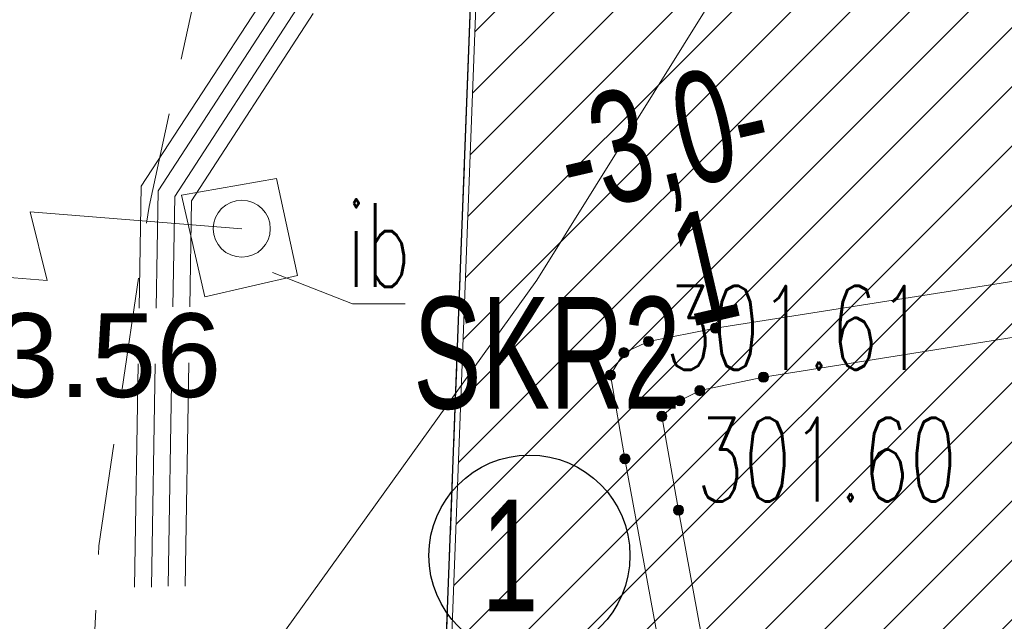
# Model space of a CAD drawing. Header units: metres. Extents: x 6567444 to 13135881, y 5574237 to 11149086.
# Tile 104 of 212: x 6567825.9 to 6567834.72, y 5574537.65 to 5574543.04. Entities that reach past the tile are written whole.
import ezdxf
from ezdxf.enums import TextEntityAlignment as Align

# ---------------------------------------------------------------- set-up
doc = ezdxf.new("R2010")
doc.units = ezdxf.units.M
for name, pattern in [('_MDCP$0$L_0_03', [1, 0.5, -0.5]), ('_MDCP$0$L_0_04', [1.5, 1, -0.5]), ('_MDCP$0$L_2_50', [2.5, 2, -0.5]), ('GE.I.6640.1.468.2024_MDCP_dodatkowe pomiary_12.03.2026$0$L_0_03', [1, 0.5, -0.5]), ('GE.I.6640.1.468.2024_MDCP_dodatkowe pomiary_12.03.2026$0$L_0_04', [1.5, 1, -0.5]), ('GE.I.6640.1.468.2024_MDCP_dodatkowe pomiary_12.03.2026$0$L_2_50', [2.5, 2, -0.5])]:
    doc.linetypes.add(name, pattern=pattern)
for name, color, linetype, lineweight in [('_MDCP$0$EGB_DzialkaEwidencyjna', 7, 'Continuous', 18), ('_MDCP$0$EGB_Klasouzytek', 92, 'Continuous', 18), ('_MDCP$0$EGB_KonturUzytkuGruntowego', 92, 'Continuous', 18), ('_MDCP$0$GES_InneUrzadzeniaTowarzyszace_P', 7, 'Continuous', 18), ('_MDCP$0$GES_PrzewodCieplowniczy', 212, 'Continuous', 18), ('_MDCP$0$GES_PrzewodElektroenergetyczny_Projektowany', 7, 'Continuous', 18), ('_MDCP$0$GES_Rzedna', 7, 'Continuous', 18), ('_MDCP$0$OT_Budowle', 7, 'Continuous', 18), ('_MDCP$0$OT_Komunikacja', 7, 'Continuous', 18), ('_MDCP$0$OTRS', 7, 'Continuous', 13), ('_MDCP$0$OTRS_O', 7, 'Continuous', 20), ('_MDCP$0$Z_GRANICE SPRAWDZONE', 100, 'Continuous', 30), ('_MDCP$1$GES_PrzewodWodociagowy', 5, 'Continuous', 18), ('GE.I.6640.1.468.2024_MDCP_dodatkowe pomiary_12.03.2026$0$EGB_DzialkaEwidencyjna', 7, 'Continuous', 18), ('GE.I.6640.1.468.2024_MDCP_dodatkowe pomiary_12.03.2026$0$EGB_Klasouzytek', 92, 'Continuous', 18), ('GE.I.6640.1.468.2024_MDCP_dodatkowe pomiary_12.03.2026$0$EGB_KonturUzytkuGruntowego', 92, 'Continuous', 18), ('GE.I.6640.1.468.2024_MDCP_dodatkowe pomiary_12.03.2026$0$GES_InneUrzadzeniaTowarzyszace_P', 7, 'Continuous', 18), ('GE.I.6640.1.468.2024_MDCP_dodatkowe pomiary_12.03.2026$0$GES_PrzewodCieplowniczy', 212, 'Continuous', 18), ('GE.I.6640.1.468.2024_MDCP_dodatkowe pomiary_12.03.2026$0$GES_PrzewodElektroenergetyczny_Projektowany', 7, 'Continuous', 18), ('GE.I.6640.1.468.2024_MDCP_dodatkowe pomiary_12.03.2026$0$GES_PrzewodWodociagowy', 5, 'Continuous', 18), ('GE.I.6640.1.468.2024_MDCP_dodatkowe pomiary_12.03.2026$0$GES_Rzedna', 7, 'Continuous', 18), ('GE.I.6640.1.468.2024_MDCP_dodatkowe pomiary_12.03.2026$0$OT_Budowle', 7, 'Continuous', 18), ('GE.I.6640.1.468.2024_MDCP_dodatkowe pomiary_12.03.2026$0$OT_Komunikacja', 7, 'Continuous', 18), ('GE.I.6640.1.468.2024_MDCP_dodatkowe pomiary_12.03.2026$0$OTRS', 7, 'Continuous', 13), ('GE.I.6640.1.468.2024_MDCP_dodatkowe pomiary_12.03.2026$0$OTRS_O', 7, 'Continuous', 20), ('GE.I.6640.1.468.2024_MDCP_dodatkowe pomiary_12.03.2026$0$Z_GRANICE SPRAWDZONE', 100, 'Continuous', 30), ('PT-IE-001 PZT - instal. elektr XREFF$0$SEL_OPIS_legenda', 7, 'Continuous', 18)]:
    doc.layers.add(name, color=color, linetype=linetype, lineweight=lineweight)
doc.layers.add('FORMA - Arch 01 - PZT 1 Strefy', color=7, linetype='Continuous')
doc.styles.add('_MDCP$0$BDOT', font='arial.ttf', dxfattribs={"width": 0.9})
doc.styles.add('_MDCP$0$STANDARD', font='simplex.shx')
doc.styles.add('GE.I.6640.1.468.2024_MDCP_dodatkowe pomiary_12.03.2026$0$BDOT', font='arial.ttf', dxfattribs={"width": 0.9})
doc.styles.add('GE.I.6640.1.468.2024_MDCP_dodatkowe pomiary_12.03.2026$0$STANDARD', font='simplex.shx')
doc.styles.add('PT-IE-001 PZT - instal. elektr XREFF$0$ROMANS', font='ARIALN.TTF', dxfattribs={"width": 0.8})

# ---------------------------------------------------------------- blocks, each defined once
blk = doc.blocks.new('_MDCP$0$other_SUPY')
at = {"color": 0, "linetype": 'Continuous', "lineweight": 18, "flags": 128}
for points in [[(-1.2, 7), (-2.1, 6.4)], [(0, 0), (0, 3.8), (-1.2, 3.4), (-1.2, 7)], [(-1.2, 7), (-0.4, 6.4)]]:
    blk.add_lwpolyline(points, dxfattribs=at)
at = {"color": 0, "linetype": 'Continuous', "lineweight": 18}
blk.add_circle((0, 0), 0.51, dxfattribs=at)
blk = doc.blocks.new('_MDCP$0$other_SUPS01_02')
at = {"linetype": 'Continuous', "lineweight": 13}
blk.add_hatch(color=0, dxfattribs=at).paths.add_polyline_path([(0, -0.091, 1), (0, 0.091, 1)])
at = {"color": 0, "linetype": 'Continuous', "lineweight": 13}
blk.add_circle((0, 0), 0.0906, dxfattribs=at)
blk = doc.blocks.new('_MDCP$0$OTRS')
at = {"layer": '_MDCP$0$OTRS', "color": 0, "lineweight": -3, "const_width": 0.09}
blk.add_lwpolyline([(-0.045, 0, 1), (0.045, 0, 1)], format="xyb", close=True, dxfattribs=at)
at = {"layer": '_MDCP$0$OTRS_O', "color": 0, "style": '_MDCP$0$BDOT'}
blk.add_attdef('RZEDNA', (0.514, 0.515), '', height=1.5, dxfattribs=at)
blk = doc.blocks.new('_MDCP')
at = {"layer": '_MDCP$0$EGB_DzialkaEwidencyjna', "linetype": 'CONTINUOUS', "lineweight": 18}
for p, q in [((6567849.51, 5574552.26), (6567921.55, 5574569.11)), ((6567921.55, 5574569.11), (6567946.41, 5574443.1)), ((6567830.11, 5574547.72), (6567849.51, 5574552.26)), ((6567829, 5574518.49), (6567830.11, 5574547.72)), ((6567851.37, 5574441.53), (6567829, 5574518.49)), ((6567946.41, 5574443.1), (6567945.87, 5574426.93)), ((6567857.95, 5574413.39), (6567851.37, 5574441.53)), ((6567945.87, 5574426.93), (6567941.78, 5574411.28)), ((6567864.17, 5574367.81), (6567857.95, 5574413.39)), ((6567941.78, 5574411.28), (6567926.87, 5574389.48)), ((6567926.87, 5574389.48), (6567903.73, 5574376.76)), ((6567903.73, 5574376.76), (6567864.17, 5574367.81))]:
    blk.add_line(p, q, dxfattribs=at)
at = {"layer": '_MDCP$0$EGB_DzialkaEwidencyjna', "linetype": 'Continuous', "lineweight": 18}
blk.add_line((6567830.1005, 5574547.4702), (6567829.0095, 5574518.7398), dxfattribs=at)
at = {"layer": '_MDCP$0$EGB_Klasouzytek', "lineweight": 18}
blk.add_lwpolyline([(6567903.73, 5574376.76), (6567864.17, 5574367.81), (6567857.95, 5574413.39), (6567851.37, 5574441.53), (6567829, 5574518.49), (6567830.11, 5574547.72), (6567849.51, 5574552.26), (6567921.55, 5574569.11), (6567946.41, 5574443.1), (6567945.87, 5574426.93), (6567941.78, 5574411.28), (6567926.87, 5574389.48)], close=True, dxfattribs=at)
blk.add_lwpolyline([(6567843.2878, 5574339.7375), (6567840.22, 5574379.37), (6567837.97, 5574408.39), (6567824.54, 5574464.39), (6567815.07, 5574503.11), (6567813.39, 5574510.85), (6567812.91, 5574512.76), (6567809.64, 5574533.63), (6567810.66, 5574545.93), (6567811.96, 5574548.85), (6567814.7, 5574549.3), (6567819.81, 5574551.02), (6567841.64, 5574556.2), (6567848.19, 5574557.83), (6567849.51, 5574552.26), (6567830.11, 5574547.72), (6567829, 5574518.49), (6567851.37, 5574441.53), (6567857.95, 5574413.39), (6567862.49, 5574380.1), (6567864.17, 5574367.81), (6567869.98, 5574345.11), (6567862.17, 5574342.99), (6567862.1406, 5574342.1966)], dxfattribs=at)
at = {"layer": '_MDCP$0$EGB_KonturUzytkuGruntowego', "linetype": '_MDCP$0$L_0_03', "lineweight": 18, "flags": 128}
blk.add_lwpolyline([(6567864.17, 5574367.81), (6567862.49, 5574380.1), (6567857.95, 5574413.39), (6567851.37, 5574441.53), (6567829, 5574518.49), (6567830.11, 5574547.72), (6567849.51, 5574552.26), (6567921.55, 5574569.11), (6567946.41, 5574443.1), (6567945.87, 5574426.93), (6567941.78, 5574411.28), (6567926.87, 5574389.48), (6567903.73, 5574376.76)], close=True, dxfattribs=at)
at = {"layer": '_MDCP$0$EGB_KonturUzytkuGruntowego', "linetype": '_MDCP$0$L_0_03', "lineweight": 18}
blk.add_lwpolyline([(6567843.2878, 5574339.7375), (6567840.22, 5574379.37), (6567837.97, 5574408.39), (6567824.54, 5574464.39), (6567815.07, 5574503.11), (6567813.39, 5574510.85), (6567812.91, 5574512.76), (6567809.64, 5574533.63), (6567810.66, 5574545.93), (6567811.96, 5574548.85), (6567814.7, 5574549.3), (6567819.81, 5574551.02), (6567841.64, 5574556.2), (6567848.19, 5574557.83), (6567849.51, 5574552.26), (6567830.11, 5574547.72), (6567829, 5574518.49), (6567851.37, 5574441.53), (6567857.95, 5574413.39), (6567862.49, 5574380.1), (6567864.17, 5574367.81), (6567869.98, 5574345.11), (6567862.17, 5574342.99), (6567862.1406, 5574342.1966)], dxfattribs=at)
at = {"layer": '_MDCP$0$GES_PrzewodCieplowniczy', "color": 212, "linetype": 'Continuous', "lineweight": 18}
for points in [[(6567835.3948, 5574577.2537), (6567835.56, 5574576.27), (6567841.12, 5574549.13), (6567842.56, 5574542.47), (6567842.66, 5574541.85), (6567842.59, 5574541.6), (6567842.37, 5574541.42), (6567841.76, 5574541.31), (6567832.56, 5574539.84), (6567831.99, 5574539.72), (6567831.81, 5574539.63), (6567831.65, 5574539.49), (6567831.8, 5574538.65), (6567833.77, 5574527.9), (6567835.97, 5574516.03), (6567836.07, 5574515.32), (6567836.27, 5574514.58), (6567838.64, 5574502.84)], [(6567840.21, 5574493.42), (6567838.21, 5574503.22), (6567835.81, 5574514.93), (6567835.68, 5574515.72), (6567835.53, 5574516.45), (6567833.32, 5574528.21), (6567831.32, 5574539.11), (6567831.19, 5574539.86), (6567831.31, 5574540.06), (6567831.53, 5574540.16), (6567832.13, 5574540.28), (6567841.07, 5574541.69), (6567841.7, 5574541.79), (6567841.9, 5574541.97), (6567842.01, 5574542.23), (6567841.92, 5574542.82), (6567840.56, 5574549.05), (6567834.9, 5574576.29), (6567834.74, 5574576.8), (6567834.7142, 5574577.1257)]]:
    blk.add_lwpolyline(points, dxfattribs=at)
at = {"layer": '_MDCP$0$GES_PrzewodElektroenergetyczny_Projektowany', "color": 1, "linetype": '_MDCP$0$L_2_50', "lineweight": 18}
for points in [[(6567846.03, 5574440.28), (6567840.62, 5574462.96), (6567836.09, 5574481.17), (6567835.4, 5574484.61), (6567834.5, 5574491.07), (6567831.87, 5574502.87), (6567831.07, 5574506.14), (6567830, 5574510.85), (6567828.5, 5574518.11), (6567827.96, 5574522.93), (6567827.68, 5574530.33), (6567827.34, 5574535.47), (6567827.44, 5574541.42), (6567831.16, 5574547.14), (6567832.88, 5574549.3), (6567839.46, 5574558.6), (6567836.65, 5574574.42), (6567834.02, 5574575.68), (6567832.5673, 5574576.7219)], [(6567845.79, 5574439.99), (6567840.33, 5574462.89), (6567835.8, 5574481.1), (6567835.1, 5574484.56), (6567834.2, 5574491.02), (6567831.58, 5574502.8), (6567830.78, 5574506.07), (6567829.7, 5574510.79), (6567828.21, 5574518.06), (6567827.66, 5574522.91), (6567827.38, 5574530.31), (6567827.04, 5574535.46), (6567827.14, 5574541.51), (6567830.92, 5574547.31), (6567832.64, 5574549.49), (6567839.14, 5574558.67), (6567836.38, 5574574.22), (6567833.87, 5574575.42), (6567832.1598, 5574576.6453)], [(6567845.91, 5574440.13), (6567840.48, 5574462.92), (6567835.95, 5574481.13), (6567835.25, 5574484.59), (6567834.35, 5574491.04), (6567831.72, 5574502.84), (6567830.92, 5574506.11), (6567829.85, 5574510.82), (6567828.36, 5574518.08), (6567827.81, 5574522.92), (6567827.53, 5574530.32), (6567827.19, 5574535.47), (6567827.29, 5574541.46), (6567831.04, 5574547.22), (6567832.76, 5574549.39), (6567839.3, 5574558.64), (6567836.51, 5574574.32), (6567833.95, 5574575.55), (6567832.3676, 5574576.6844)], [(6567845.68, 5574439.84), (6567840.19, 5574462.85), (6567835.66, 5574481.07), (6567834.95, 5574484.54), (6567834.05, 5574490.99), (6567831.43, 5574502.77), (6567830.63, 5574506.04), (6567829.56, 5574510.76), (6567828.06, 5574518.04), (6567827.51, 5574522.9), (6567827.23, 5574530.3), (6567826.89, 5574535.46), (6567826.99, 5574541.55), (6567830.8, 5574547.4), (6567832.52, 5574549.58), (6567838.98, 5574558.71), (6567836.25, 5574574.12), (6567833.79, 5574575.29), (6567831.9556, 5574576.6069)]]:
    blk.add_lwpolyline(points, dxfattribs=at)
at = {"layer": '_MDCP$0$OT_Budowle', "color": 7, "linetype": 'Continuous', "lineweight": 18, "flags": 128}
blk.add_lwpolyline([(6567828.2, 5574541.62), (6567828.39, 5574540.75), (6567827.56, 5574540.56), (6567827.35, 5574541.47)], close=True, dxfattribs=at)
at = {"layer": '_MDCP$0$OT_Budowle', "color": 7, "linetype": 'Continuous', "lineweight": 15}
blk.add_lwpolyline([(6567828.1646, 5574540.7781), (6567828.8811, 5574540.4988), (6567829.3525, 5574540.4988)], dxfattribs=at)
at = {"layer": '_MDCP$0$OT_Komunikacja', "color": 7, "linetype": '_MDCP$0$L_0_04', "lineweight": 18, "flags": 128}
blk.add_lwpolyline([(6567947.515, 5574455.698), (6567948.396, 5574450.424), (6567948.648, 5574448.732), (6567948.975, 5574446.476), (6567949.265, 5574444.281), (6567949.478, 5574440.508), (6567949.478, 5574438.827), (6567949.548, 5574436.345), (6567949.466, 5574434.494), (6567949.331, 5574431.506), (6567949.013, 5574428.567), (6567948.397, 5574424.452), (6567947.845, 5574421.592), (6567946.958, 5574417.848), (6567946.194, 5574415.206), (6567944.955, 5574411.463), (6567944.22, 5574409.565), (6567943.335, 5574407.431), (6567941.896, 5574404.446), (6567940.723, 5574402.331), (6567939.781, 5574400.677), (6567938.516, 5574398.665), (6567936.744, 5574396.084), (6567934.465, 5574393.243), (6567932.327, 5574390.844), (6567928.971, 5574387.543), (6567926.7, 5574385.54), (6567925.032, 5574384.195), (6567923.337, 5574382.935), (6567920.797, 5574381.179), (6567917.606, 5574379.366), (6567914.527, 5574377.737), (6567911.816, 5574376.502), (6567909.558, 5574375.579), (6567907.269, 5574374.816), (6567903.606, 5574373.672), (6567899.382, 5574372.528), (6567894.891, 5574371.274), (6567878.894, 5574366.917), (6567867.949, 5574363.87), (6567863.154, 5574362.61), (6567857.11, 5574361.35), (6567856.863, 5574364.456), (6567856.582, 5574368.039), (6567856.09, 5574372.83), (6567857, 5574372.9), (6567856.31, 5574378.9), (6567855.79, 5574382.87), (6567855.18, 5574386.83), (6567854.51, 5574390.76), (6567853.78, 5574394.71), (6567853.05, 5574398.63), (6567852.19, 5574402.6), (6567849.76, 5574413.26), (6567849.89, 5574414.22), (6567851.83, 5574414.67), (6567851.37, 5574416.66), (6567854.58, 5574417.42), (6567850.88, 5574432.39), (6567845.96, 5574431.22), (6567840.92, 5574450.67), (6567838.96, 5574456.25), (6567831.07, 5574490.06), (6567830.27, 5574495.98), (6567829, 5574501.83), (6567827.92, 5574506.7), (6567826.86, 5574511.56), (6567826.08, 5574515.52), (6567825.4, 5574519.47), (6567824.95, 5574522.44), (6567824.5, 5574526.43), (6567824.25, 5574529.43), (6567824.08, 5574532.42), (6567824.01, 5574536.4), (6567824.25, 5574539.41), (6567825.44, 5574545.29), (6567826.09, 5574547.18), (6567826.92, 5574548.98), (6567827.87, 5574550.71), (6567829, 5574552.37), (6567849.24, 5574556.86), (6567847.84, 5574562.43), (6567850.42, 5574563.07), (6567851, 5574562.82), (6567857.08, 5574558.64), (6567878.36, 5574563.51), (6567907.32, 5574570.28), (6567907.73, 5574567.88), (6567878.94, 5574561.2), (6567857.62, 5574556.33), (6567833.07, 5574550.68), (6567832.17, 5574550.48), (6567830.79, 5574549.8), (6567829.67, 5574548.79), (6567828.68, 5574547.02), (6567827.68, 5574544.22), (6567827.06, 5574541.37), (6567826.61, 5574538.33), (6567826.47, 5574535.3), (6567826.62, 5574531.27), (6567826.93, 5574527.32), (6567827.29, 5574523.8), (6567827.81, 5574520.34), (6567828.64, 5574515.44), (6567829.22, 5574512.47), (6567831.34, 5574502.7), (6567832, 5574502.04), (6567832.86, 5574501.86), (6567835.48, 5574490.39), (6567838.69, 5574476.72), (6567840.94, 5574477.22), (6567842.1, 5574472.29), (6567839.84, 5574471.76), (6567843.24, 5574457.14), (6567846.41, 5574443.89), (6567846.82, 5574442.27), (6567847.04, 5574441.61), (6567847.42, 5574441.08), (6567847.97, 5574440.71), (6567848.63, 5574440.56), (6567849.32, 5574440.61), (6567851.19, 5574441.04), (6567854.02, 5574429.39), (6567857.72, 5574414.07), (6567855.38, 5574413.53), (6567854.43, 5574412.7), (6567853.63, 5574411.68), (6567853.17, 5574410.72), (6567853.12, 5574409.71), (6567854.26, 5574404.84), (6567855.51, 5574399), (6567857.01, 5574391.2), (6567857.79, 5574386.18), (6567858.35, 5574382.21), (6567859.02, 5574377.27), (6567859.909, 5574368.887), (6567860.055, 5574367.78), (6567860.402, 5574366.895), (6567861.348, 5574365.757), (6567862.743, 5574365.112), (6567863.812, 5574364.983), (6567864.873, 5574365.082), (6567875.385, 5574368.045), (6567887.169, 5574371.344), (6567894.86, 5574373.433), (6567904.193, 5574375.979), (6567909.986, 5574377.842), (6567913.714, 5574379.575), (6567916.29, 5574380.93), (6567919.833, 5574382.929), (6567921.94, 5574384.465), (6567924.837, 5574386.597), (6567926.974, 5574388.488), (6567928.91, 5574390.273), (6567932.797, 5574394.443), (6567936.263, 5574399.014), (6567938.789, 5574403.047), (6567940.719, 5574406.619), (6567942.6, 5574410.97), (6567944.237, 5574415.951), (6567945.095, 5574418.932), (6567946.005, 5574422.667), (6567946.916, 5574428.255), (6567947.357, 5574433.537), (6567947.446, 5574438.626), (6567947.184, 5574444.294), (6567946.685, 5574448.233), (6567946.054, 5574452.175), (6567945.029, 5574458.386), (6567942.856, 5574469.729), (6567945.871, 5574465.435)], close=True, dxfattribs=at)
at = {"layer": '_MDCP$0$Z_GRANICE SPRAWDZONE', "linetype": 'ByBlock', "flags": 128}
blk.add_lwpolyline([(6567830.11, 5574547.72), (6567849.5309, 5574552.2619), (6567921.55, 5574569.11), (6567946.41, 5574443.1), (6567945.87, 5574426.93), (6567941.7693, 5574411.2582), (6567926.87, 5574389.48), (6567903.73, 5574376.76), (6567864.17, 5574367.81), (6567857.95, 5574413.39), (6567851.37, 5574441.53), (6567829, 5574518.49), (6567830.11, 5574547.72)], dxfattribs=at)
at = {"layer": '_MDCP$1$GES_PrzewodWodociagowy', "color": 5, "linetype": 'Continuous', "lineweight": 18}
blk.add_lwpolyline([(6567933.69, 5574572.61), (6567933.06, 5574572.59), (6567924.48, 5574571.48), (6567923.42, 5574572.32), (6567920.04, 5574574.98), (6567915.01, 5574574.28), (6567879.77, 5574567.11), (6567879.07, 5574566.99), (6567878.14, 5574565.37), (6567860.87, 5574560.66), (6567855.39, 5574559.03), (6567839.4, 5574555.34), (6567836.94, 5574551.59), (6567834.92, 5574548.08), (6567832.61, 5574544.04), (6567830.53, 5574540.71), (6567827.89, 5574537.03), (6567830.01, 5574517.51), (6567828.46, 5574517.24), (6567802.5879, 5574511.4492)], dxfattribs=at)
at = {"layer": '_MDCP$0$GES_InneUrzadzeniaTowarzyszace_P', "linetype": 'Continuous', "xscale": 0.5, "yscale": 0.5, "zscale": 0.5, "rotation": 85.44196175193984}
blk.add_blockref('_MDCP$0$other_SUPY', (6567827.89, 5574541.17), dxfattribs=at)
at = {"layer": '_MDCP$0$GES_Rzedna', "color": 212, "linetype": 'Continuous', "xscale": 0.5, "yscale": 0.5, "zscale": 0.5}
for p in [(6567832.13, 5574540.28), (6567831.53, 5574540.16), (6567831.31, 5574540.06), (6567831.19, 5574539.86), (6567832.56, 5574539.84), (6567831.99, 5574539.72), (6567831.81, 5574539.63), (6567831.65, 5574539.49), (6567831.32, 5574539.11), (6567831.8, 5574538.65)]:
    blk.add_blockref('_MDCP$0$other_SUPS01_02', p, dxfattribs=at)
at = {"layer": '_MDCP$0$OTRS', "xscale": 0.5, "yscale": 0.5, "zscale": 0.5}
blk.add_blockref('_MDCP$0$OTRS', (6567824.246, 5574539.405, 303.558), dxfattribs=at).add_auto_attribs({'RZEDNA': '303.56'})
at = {"layer": '_MDCP$0$GES_Rzedna', "color": 212, "lineweight": 15, "style": '_MDCP$0$STANDARD', "width": 0.66}
for s, p in [('301.61', (6567831.678, 5574540.2825)), ('301.60', (6567831.9596, 5574539.1025))]:
    blk.add_text(s, height=0.75, dxfattribs=at).set_placement(p, align=Align.MIDDLE_LEFT)
at = {"layer": '_MDCP$0$OT_Budowle', "color": 7, "lineweight": 15, "style": '_MDCP$0$STANDARD', "width": 0.66}
blk.add_text('ib', height=0.75, dxfattribs=at).set_placement((6567829.1168, 5574541.0238), align=Align.MIDDLE_CENTER)
blk = doc.blocks.new('GE.I.6640.1.468.2024_MDCP_dodatkowe pomiary_12.03.2026$0$other_SUPY')
at = {"color": 0, "linetype": 'Continuous', "lineweight": 18, "flags": 128}
for points in [[(-1.2, 7), (-2.1, 6.4)], [(0, 0), (0, 3.8), (-1.2, 3.4), (-1.2, 7)], [(-1.2, 7), (-0.4, 6.4)]]:
    blk.add_lwpolyline(points, dxfattribs=at)
at = {"color": 0, "linetype": 'Continuous', "lineweight": 18}
blk.add_circle((0, 0), 0.51, dxfattribs=at)
blk = doc.blocks.new('GE.I.6640.1.468.2024_MDCP_dodatkowe pomiary_12.03.2026$0$other_SUPS01_02')
at = {"linetype": 'Continuous', "lineweight": 13}
blk.add_hatch(color=0, dxfattribs=at).paths.add_polyline_path([(0, -0.091, 1), (0, 0.091, 1)])
at = {"color": 0, "linetype": 'Continuous', "lineweight": 13}
blk.add_circle((0, 0), 0.0906, dxfattribs=at)
blk = doc.blocks.new('GE.I.6640.1.468.2024_MDCP_dodatkowe pomiary_12.03.2026$0$OTRS')
at = {"layer": 'GE.I.6640.1.468.2024_MDCP_dodatkowe pomiary_12.03.2026$0$OTRS', "color": 0, "lineweight": -3, "const_width": 0.09}
blk.add_lwpolyline([(-0.045, 0, 1), (0.045, 0, 1)], format="xyb", close=True, dxfattribs=at)
at = {"layer": 'GE.I.6640.1.468.2024_MDCP_dodatkowe pomiary_12.03.2026$0$OTRS_O', "color": 0, "style": 'GE.I.6640.1.468.2024_MDCP_dodatkowe pomiary_12.03.2026$0$BDOT'}
blk.add_attdef('RZEDNA', (0.514, 0.515), '', height=1.5, dxfattribs=at)
blk = doc.blocks.new('GE.I.6640.1.468.2024_MDCP_dodatkowe pomiary_12.03.2026')
at = {"layer": 'GE.I.6640.1.468.2024_MDCP_dodatkowe pomiary_12.03.2026$0$EGB_DzialkaEwidencyjna', "linetype": 'CONTINUOUS', "lineweight": 18}
for p, q in [((6567849.51, 5574552.26), (6567921.55, 5574569.11)), ((6567921.55, 5574569.11), (6567946.41, 5574443.1)), ((6567830.11, 5574547.72), (6567849.51, 5574552.26)), ((6567829, 5574518.49), (6567830.11, 5574547.72)), ((6567851.37, 5574441.53), (6567829, 5574518.49)), ((6567946.41, 5574443.1), (6567945.87, 5574426.93)), ((6567857.95, 5574413.39), (6567851.37, 5574441.53)), ((6567945.87, 5574426.93), (6567941.78, 5574411.28)), ((6567864.17, 5574367.81), (6567857.95, 5574413.39)), ((6567941.78, 5574411.28), (6567926.87, 5574389.48)), ((6567926.87, 5574389.48), (6567903.73, 5574376.76)), ((6567903.73, 5574376.76), (6567864.17, 5574367.81))]:
    blk.add_line(p, q, dxfattribs=at)
at = {"layer": 'GE.I.6640.1.468.2024_MDCP_dodatkowe pomiary_12.03.2026$0$EGB_DzialkaEwidencyjna', "linetype": 'Continuous', "lineweight": 18}
blk.add_line((6567830.1005, 5574547.4702), (6567829.0095, 5574518.7398), dxfattribs=at)
at = {"layer": 'GE.I.6640.1.468.2024_MDCP_dodatkowe pomiary_12.03.2026$0$EGB_Klasouzytek', "lineweight": 18}
blk.add_lwpolyline([(6567903.73, 5574376.76), (6567864.17, 5574367.81), (6567857.95, 5574413.39), (6567851.37, 5574441.53), (6567829, 5574518.49), (6567830.11, 5574547.72), (6567849.51, 5574552.26), (6567921.55, 5574569.11), (6567946.41, 5574443.1), (6567945.87, 5574426.93), (6567941.78, 5574411.28), (6567926.87, 5574389.48)], close=True, dxfattribs=at)
blk.add_lwpolyline([(6567843.2878, 5574339.7375), (6567840.22, 5574379.37), (6567837.97, 5574408.39), (6567824.54, 5574464.39), (6567815.07, 5574503.11), (6567813.39, 5574510.85), (6567812.91, 5574512.76), (6567809.64, 5574533.63), (6567810.66, 5574545.93), (6567811.96, 5574548.85), (6567814.7, 5574549.3), (6567819.81, 5574551.02), (6567841.64, 5574556.2), (6567848.19, 5574557.83), (6567849.51, 5574552.26), (6567830.11, 5574547.72), (6567829, 5574518.49), (6567851.37, 5574441.53), (6567857.95, 5574413.39), (6567862.49, 5574380.1), (6567864.17, 5574367.81), (6567869.98, 5574345.11), (6567862.17, 5574342.99), (6567862.1406, 5574342.1966)], dxfattribs=at)
at = {"layer": 'GE.I.6640.1.468.2024_MDCP_dodatkowe pomiary_12.03.2026$0$EGB_KonturUzytkuGruntowego', "linetype": 'GE.I.6640.1.468.2024_MDCP_dodatkowe pomiary_12.03.2026$0$L_0_03', "lineweight": 18, "flags": 128}
blk.add_lwpolyline([(6567864.17, 5574367.81), (6567862.49, 5574380.1), (6567857.95, 5574413.39), (6567851.37, 5574441.53), (6567829, 5574518.49), (6567830.11, 5574547.72), (6567849.51, 5574552.26), (6567921.55, 5574569.11), (6567946.41, 5574443.1), (6567945.87, 5574426.93), (6567941.78, 5574411.28), (6567926.87, 5574389.48), (6567903.73, 5574376.76)], close=True, dxfattribs=at)
at = {"layer": 'GE.I.6640.1.468.2024_MDCP_dodatkowe pomiary_12.03.2026$0$EGB_KonturUzytkuGruntowego', "linetype": 'GE.I.6640.1.468.2024_MDCP_dodatkowe pomiary_12.03.2026$0$L_0_03', "lineweight": 18}
blk.add_lwpolyline([(6567843.2878, 5574339.7375), (6567840.22, 5574379.37), (6567837.97, 5574408.39), (6567824.54, 5574464.39), (6567815.07, 5574503.11), (6567813.39, 5574510.85), (6567812.91, 5574512.76), (6567809.64, 5574533.63), (6567810.66, 5574545.93), (6567811.96, 5574548.85), (6567814.7, 5574549.3), (6567819.81, 5574551.02), (6567841.64, 5574556.2), (6567848.19, 5574557.83), (6567849.51, 5574552.26), (6567830.11, 5574547.72), (6567829, 5574518.49), (6567851.37, 5574441.53), (6567857.95, 5574413.39), (6567862.49, 5574380.1), (6567864.17, 5574367.81), (6567869.98, 5574345.11), (6567862.17, 5574342.99), (6567862.1406, 5574342.1966)], dxfattribs=at)
at = {"layer": 'GE.I.6640.1.468.2024_MDCP_dodatkowe pomiary_12.03.2026$0$GES_PrzewodCieplowniczy', "color": 212, "linetype": 'Continuous', "lineweight": 18}
for points in [[(6567835.3948, 5574577.2537), (6567835.56, 5574576.27), (6567841.12, 5574549.13), (6567842.56, 5574542.47), (6567842.66, 5574541.85), (6567842.59, 5574541.6), (6567842.37, 5574541.42), (6567841.76, 5574541.31), (6567832.56, 5574539.84), (6567831.99, 5574539.72), (6567831.81, 5574539.63), (6567831.65, 5574539.49), (6567831.8, 5574538.65), (6567833.77, 5574527.9), (6567835.97, 5574516.03), (6567836.07, 5574515.32), (6567836.27, 5574514.58), (6567838.64, 5574502.84)], [(6567840.21, 5574493.42), (6567838.21, 5574503.22), (6567835.81, 5574514.93), (6567835.68, 5574515.72), (6567835.53, 5574516.45), (6567833.32, 5574528.21), (6567831.32, 5574539.11), (6567831.19, 5574539.86), (6567831.31, 5574540.06), (6567831.53, 5574540.16), (6567832.13, 5574540.28), (6567841.07, 5574541.69), (6567841.7, 5574541.79), (6567841.9, 5574541.97), (6567842.01, 5574542.23), (6567841.92, 5574542.82), (6567840.56, 5574549.05), (6567834.9, 5574576.29), (6567834.74, 5574576.8), (6567834.7142, 5574577.1257)]]:
    blk.add_lwpolyline(points, dxfattribs=at)
at = {"layer": 'GE.I.6640.1.468.2024_MDCP_dodatkowe pomiary_12.03.2026$0$GES_PrzewodElektroenergetyczny_Projektowany', "color": 1, "linetype": 'GE.I.6640.1.468.2024_MDCP_dodatkowe pomiary_12.03.2026$0$L_2_50', "lineweight": 18}
for points in [[(6567846.03, 5574440.28), (6567840.62, 5574462.96), (6567836.09, 5574481.17), (6567835.4, 5574484.61), (6567834.5, 5574491.07), (6567831.87, 5574502.87), (6567831.07, 5574506.14), (6567830, 5574510.85), (6567828.5, 5574518.11), (6567827.96, 5574522.93), (6567827.68, 5574530.33), (6567827.34, 5574535.47), (6567827.44, 5574541.42), (6567831.16, 5574547.14), (6567832.88, 5574549.3), (6567839.46, 5574558.6), (6567836.65, 5574574.42), (6567834.02, 5574575.68), (6567832.5673, 5574576.7219)], [(6567845.79, 5574439.99), (6567840.33, 5574462.89), (6567835.8, 5574481.1), (6567835.1, 5574484.56), (6567834.2, 5574491.02), (6567831.58, 5574502.8), (6567830.78, 5574506.07), (6567829.7, 5574510.79), (6567828.21, 5574518.06), (6567827.66, 5574522.91), (6567827.38, 5574530.31), (6567827.04, 5574535.46), (6567827.14, 5574541.51), (6567830.92, 5574547.31), (6567832.64, 5574549.49), (6567839.14, 5574558.67), (6567836.38, 5574574.22), (6567833.87, 5574575.42), (6567832.1598, 5574576.6453)], [(6567845.91, 5574440.13), (6567840.48, 5574462.92), (6567835.95, 5574481.13), (6567835.25, 5574484.59), (6567834.35, 5574491.04), (6567831.72, 5574502.84), (6567830.92, 5574506.11), (6567829.85, 5574510.82), (6567828.36, 5574518.08), (6567827.81, 5574522.92), (6567827.53, 5574530.32), (6567827.19, 5574535.47), (6567827.29, 5574541.46), (6567831.04, 5574547.22), (6567832.76, 5574549.39), (6567839.3, 5574558.64), (6567836.51, 5574574.32), (6567833.95, 5574575.55), (6567832.3676, 5574576.6844)], [(6567845.68, 5574439.84), (6567840.19, 5574462.85), (6567835.66, 5574481.07), (6567834.95, 5574484.54), (6567834.05, 5574490.99), (6567831.43, 5574502.77), (6567830.63, 5574506.04), (6567829.56, 5574510.76), (6567828.06, 5574518.04), (6567827.51, 5574522.9), (6567827.23, 5574530.3), (6567826.89, 5574535.46), (6567826.99, 5574541.55), (6567830.8, 5574547.4), (6567832.52, 5574549.58), (6567838.98, 5574558.71), (6567836.25, 5574574.12), (6567833.79, 5574575.29), (6567831.9556, 5574576.6069)]]:
    blk.add_lwpolyline(points, dxfattribs=at)
at = {"layer": 'GE.I.6640.1.468.2024_MDCP_dodatkowe pomiary_12.03.2026$0$GES_PrzewodWodociagowy', "color": 5, "linetype": 'Continuous', "lineweight": 18}
blk.add_lwpolyline([(6567933.69, 5574572.61), (6567933.06, 5574572.59), (6567924.48, 5574571.48), (6567923.42, 5574572.32), (6567920.04, 5574574.98), (6567915.01, 5574574.28), (6567879.77, 5574567.11), (6567879.07, 5574566.99), (6567878.14, 5574565.37), (6567860.87, 5574560.66), (6567855.39, 5574559.03), (6567839.4, 5574555.34), (6567836.94, 5574551.59), (6567834.92, 5574548.08), (6567832.61, 5574544.04), (6567830.53, 5574540.71), (6567827.89, 5574537.03), (6567830.01, 5574517.51), (6567828.46, 5574517.24), (6567802.5879, 5574511.4492)], dxfattribs=at)
at = {"layer": 'GE.I.6640.1.468.2024_MDCP_dodatkowe pomiary_12.03.2026$0$OT_Budowle', "color": 7, "linetype": 'Continuous', "lineweight": 18, "flags": 128}
blk.add_lwpolyline([(6567828.2, 5574541.62), (6567828.39, 5574540.75), (6567827.56, 5574540.56), (6567827.35, 5574541.47)], close=True, dxfattribs=at)
at = {"layer": 'GE.I.6640.1.468.2024_MDCP_dodatkowe pomiary_12.03.2026$0$OT_Budowle', "color": 7, "linetype": 'Continuous', "lineweight": 15}
blk.add_lwpolyline([(6567828.1646, 5574540.7781), (6567828.8811, 5574540.4988), (6567829.3525, 5574540.4988)], dxfattribs=at)
at = {"layer": 'GE.I.6640.1.468.2024_MDCP_dodatkowe pomiary_12.03.2026$0$OT_Komunikacja', "color": 7, "linetype": 'GE.I.6640.1.468.2024_MDCP_dodatkowe pomiary_12.03.2026$0$L_0_04', "lineweight": 18, "flags": 128}
blk.add_lwpolyline([(6567947.515, 5574455.698), (6567948.396, 5574450.424), (6567948.648, 5574448.732), (6567948.975, 5574446.476), (6567949.265, 5574444.281), (6567949.478, 5574440.508), (6567949.478, 5574438.827), (6567949.548, 5574436.345), (6567949.466, 5574434.494), (6567949.331, 5574431.506), (6567949.013, 5574428.567), (6567948.397, 5574424.452), (6567947.845, 5574421.592), (6567946.958, 5574417.848), (6567946.194, 5574415.206), (6567944.955, 5574411.463), (6567944.22, 5574409.565), (6567943.335, 5574407.431), (6567941.896, 5574404.446), (6567940.723, 5574402.331), (6567939.781, 5574400.677), (6567938.516, 5574398.665), (6567936.744, 5574396.084), (6567934.465, 5574393.243), (6567932.327, 5574390.844), (6567928.971, 5574387.543), (6567926.7, 5574385.54), (6567925.032, 5574384.195), (6567923.337, 5574382.935), (6567920.797, 5574381.179), (6567917.606, 5574379.366), (6567914.527, 5574377.737), (6567911.816, 5574376.502), (6567909.558, 5574375.579), (6567907.269, 5574374.816), (6567903.606, 5574373.672), (6567899.382, 5574372.528), (6567894.891, 5574371.274), (6567878.894, 5574366.917), (6567867.949, 5574363.87), (6567863.154, 5574362.61), (6567857.11, 5574361.35), (6567856.863, 5574364.456), (6567856.582, 5574368.039), (6567856.09, 5574372.83), (6567857, 5574372.9), (6567856.31, 5574378.9), (6567855.79, 5574382.87), (6567855.18, 5574386.83), (6567854.51, 5574390.76), (6567853.78, 5574394.71), (6567853.05, 5574398.63), (6567852.19, 5574402.6), (6567849.76, 5574413.26), (6567849.89, 5574414.22), (6567851.83, 5574414.67), (6567851.37, 5574416.66), (6567854.58, 5574417.42), (6567850.88, 5574432.39), (6567845.96, 5574431.22), (6567840.92, 5574450.67), (6567838.96, 5574456.25), (6567831.07, 5574490.06), (6567830.27, 5574495.98), (6567829, 5574501.83), (6567827.92, 5574506.7), (6567826.86, 5574511.56), (6567826.08, 5574515.52), (6567825.4, 5574519.47), (6567824.95, 5574522.44), (6567824.5, 5574526.43), (6567824.25, 5574529.43), (6567824.08, 5574532.42), (6567824.01, 5574536.4), (6567824.25, 5574539.41), (6567825.44, 5574545.29), (6567826.09, 5574547.18), (6567826.92, 5574548.98), (6567827.87, 5574550.71), (6567829, 5574552.37), (6567849.24, 5574556.86), (6567847.84, 5574562.43), (6567850.42, 5574563.07), (6567851, 5574562.82), (6567857.08, 5574558.64), (6567878.36, 5574563.51), (6567907.32, 5574570.28), (6567907.73, 5574567.88), (6567878.94, 5574561.2), (6567857.62, 5574556.33), (6567833.07, 5574550.68), (6567832.17, 5574550.48), (6567830.79, 5574549.8), (6567829.67, 5574548.79), (6567828.68, 5574547.02), (6567827.68, 5574544.22), (6567827.06, 5574541.37), (6567826.61, 5574538.33), (6567826.47, 5574535.3), (6567826.62, 5574531.27), (6567826.93, 5574527.32), (6567827.29, 5574523.8), (6567827.81, 5574520.34), (6567828.64, 5574515.44), (6567829.22, 5574512.47), (6567831.34, 5574502.7), (6567832, 5574502.04), (6567832.86, 5574501.86), (6567835.48, 5574490.39), (6567838.69, 5574476.72), (6567840.94, 5574477.22), (6567842.1, 5574472.29), (6567839.84, 5574471.76), (6567843.24, 5574457.14), (6567846.41, 5574443.89), (6567846.82, 5574442.27), (6567847.04, 5574441.61), (6567847.42, 5574441.08), (6567847.97, 5574440.71), (6567848.63, 5574440.56), (6567849.32, 5574440.61), (6567851.19, 5574441.04), (6567854.02, 5574429.39), (6567857.72, 5574414.07), (6567855.38, 5574413.53), (6567854.43, 5574412.7), (6567853.63, 5574411.68), (6567853.17, 5574410.72), (6567853.12, 5574409.71), (6567854.26, 5574404.84), (6567855.51, 5574399), (6567857.01, 5574391.2), (6567857.79, 5574386.18), (6567858.35, 5574382.21), (6567859.02, 5574377.27), (6567859.909, 5574368.887), (6567860.055, 5574367.78), (6567860.402, 5574366.895), (6567861.348, 5574365.757), (6567862.743, 5574365.112), (6567863.812, 5574364.983), (6567864.873, 5574365.082), (6567875.385, 5574368.045), (6567887.169, 5574371.344), (6567894.86, 5574373.433), (6567904.193, 5574375.979), (6567909.986, 5574377.842), (6567913.714, 5574379.575), (6567916.29, 5574380.93), (6567919.833, 5574382.929), (6567921.94, 5574384.465), (6567924.837, 5574386.597), (6567926.974, 5574388.488), (6567928.91, 5574390.273), (6567932.797, 5574394.443), (6567936.263, 5574399.014), (6567938.789, 5574403.047), (6567940.719, 5574406.619), (6567942.6, 5574410.97), (6567944.237, 5574415.951), (6567945.095, 5574418.932), (6567946.005, 5574422.667), (6567946.916, 5574428.255), (6567947.357, 5574433.537), (6567947.446, 5574438.626), (6567947.184, 5574444.294), (6567946.685, 5574448.233), (6567946.054, 5574452.175), (6567945.029, 5574458.386), (6567942.856, 5574469.729), (6567945.871, 5574465.435)], close=True, dxfattribs=at)
at = {"layer": 'GE.I.6640.1.468.2024_MDCP_dodatkowe pomiary_12.03.2026$0$Z_GRANICE SPRAWDZONE', "linetype": 'ByBlock', "flags": 128}
blk.add_lwpolyline([(6567830.11, 5574547.72), (6567849.5309, 5574552.2619), (6567921.55, 5574569.11), (6567946.41, 5574443.1), (6567945.87, 5574426.93), (6567941.7693, 5574411.2582), (6567926.87, 5574389.48), (6567903.73, 5574376.76), (6567864.17, 5574367.81), (6567857.95, 5574413.39), (6567851.37, 5574441.53), (6567829, 5574518.49), (6567830.11, 5574547.72)], dxfattribs=at)
at = {"layer": 'GE.I.6640.1.468.2024_MDCP_dodatkowe pomiary_12.03.2026$0$GES_InneUrzadzeniaTowarzyszace_P', "linetype": 'Continuous', "xscale": 0.5, "yscale": 0.5, "zscale": 0.5, "rotation": 85.44196175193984}
blk.add_blockref('GE.I.6640.1.468.2024_MDCP_dodatkowe pomiary_12.03.2026$0$other_SUPY', (6567827.89, 5574541.17), dxfattribs=at)
at = {"layer": 'GE.I.6640.1.468.2024_MDCP_dodatkowe pomiary_12.03.2026$0$GES_Rzedna', "color": 212, "linetype": 'Continuous', "xscale": 0.5, "yscale": 0.5, "zscale": 0.5}
for p in [(6567832.13, 5574540.28), (6567831.53, 5574540.16), (6567831.31, 5574540.06), (6567831.19, 5574539.86), (6567832.56, 5574539.84), (6567831.99, 5574539.72), (6567831.81, 5574539.63), (6567831.65, 5574539.49), (6567831.32, 5574539.11), (6567831.8, 5574538.65)]:
    blk.add_blockref('GE.I.6640.1.468.2024_MDCP_dodatkowe pomiary_12.03.2026$0$other_SUPS01_02', p, dxfattribs=at)
at = {"layer": 'GE.I.6640.1.468.2024_MDCP_dodatkowe pomiary_12.03.2026$0$OTRS', "xscale": 0.5, "yscale": 0.5, "zscale": 0.5}
blk.add_blockref('GE.I.6640.1.468.2024_MDCP_dodatkowe pomiary_12.03.2026$0$OTRS', (6567824.246, 5574539.405, 303.558), dxfattribs=at).add_auto_attribs({'RZEDNA': '303.56'})
at = {"layer": 'GE.I.6640.1.468.2024_MDCP_dodatkowe pomiary_12.03.2026$0$GES_Rzedna', "color": 212, "lineweight": 15, "style": 'GE.I.6640.1.468.2024_MDCP_dodatkowe pomiary_12.03.2026$0$STANDARD', "width": 0.66}
for s, p in [('301.61', (6567831.678, 5574540.2825)), ('301.60', (6567831.9596, 5574539.1025))]:
    blk.add_text(s, height=0.75, dxfattribs=at).set_placement(p, align=Align.MIDDLE_LEFT)
at = {"layer": 'GE.I.6640.1.468.2024_MDCP_dodatkowe pomiary_12.03.2026$0$OT_Budowle', "color": 7, "lineweight": 15, "style": 'GE.I.6640.1.468.2024_MDCP_dodatkowe pomiary_12.03.2026$0$STANDARD', "width": 0.66}
blk.add_text('ib', height=0.75, dxfattribs=at).set_placement((6567829.1168, 5574541.0238), align=Align.MIDDLE_CENTER)
blk = doc.blocks.new('PT-IE-001 PZT - instal. elektr XREFF')
at = {"layer": 'PT-IE-001 PZT - instal. elektr XREFF$0$SEL_OPIS_legenda', "lineweight": 30, "ltscale": 0.5}
blk.add_circle((6567830.465, 5574538.243), 0.9, dxfattribs=at)
at = {"layer": 'PT-IE-001 PZT - instal. elektr XREFF$0$SEL_OPIS_legenda', "lineweight": 30, "style": 'PT-IE-001 PZT - instal. elektr XREFF$0$ROMANS', "width": 0.8}
for s, p in [('-3,0-', (6567830.8509, 5574541.2971)), ('1', (6567831.8938, 5574540.2865))]:
    blk.add_text(s, height=1, rotation=13.0848, dxfattribs=at).set_placement(p)
for s, p in [('SKR2', (6567829.4252, 5574539.5588)), ('1', (6567830.0364, 5574537.743))]:
    blk.add_text(s, height=1, dxfattribs=at).set_placement(p)

msp = doc.modelspace()

# ---------------------------------------------------------------- block references
at = {"layer": 'Defpoints'}
msp.add_blockref('GE.I.6640.1.468.2024_MDCP_dodatkowe pomiary_12.03.2026', (0, 0), dxfattribs=at)

# ---------------------------------------------------------------- next in the draw order: block references
msp.add_blockref('_MDCP', (0, 0))

# ---------------------------------------------------------------- next in the draw order: block references
msp.add_blockref('PT-IE-001 PZT - instal. elektr XREFF', (0, 0))

# ---------------------------------------------------------------- next in the draw order: hatches: boundary and pattern name
at = {"layer": 'FORMA - Arch 01 - PZT 1 Strefy', "linetype": 'Continuous', "lineweight": 0, "true_color": 0x577933}
h = msp.add_hatch(dxfattribs=at)
h.set_pattern_fill('ANSI31', color=77, scale=3, style=0)
h.set_pattern_definition([(45, (0, 0), (-0.265165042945, 0.265165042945), [])])
h.paths.add_polyline_path([(6567829, 5574517.24), (6567842.3979, 5574471.1185), (6567844.1651, 5574471.6318), (6567846.9307, 5574462.1115), (6567846.9671, 5574484.4721), (6567835.7357, 5574536.73), (6567846.6423, 5574539.0741), (6567844.8637, 5574547.3496), (6567918.5713, 5574563.191), (6567935.6055, 5574483.9335), (6567930.9751, 5574476.7679), (6567931.2272, 5574475.5947), (6567933.5702, 5574476.0982, 0.216609), (6567938.8837, 5574480.0852), (6567921.55, 5574567.86), (6567849.2666, 5574550.953), (6567830.11, 5574546.47)])

# ---------------------------------------------------------------- next in the draw order: linework, layer by layer
at = {"layer": 'FORMA - Arch 01 - PZT 1 Strefy', "color": 71, "linetype": 'Continuous', "lineweight": 13, "true_color": 0xaff266}
msp.add_line((6567830.11, 5574546.47), (6567829, 5574517.24), dxfattribs=at)

doc.saveas('drawing.dxf')
